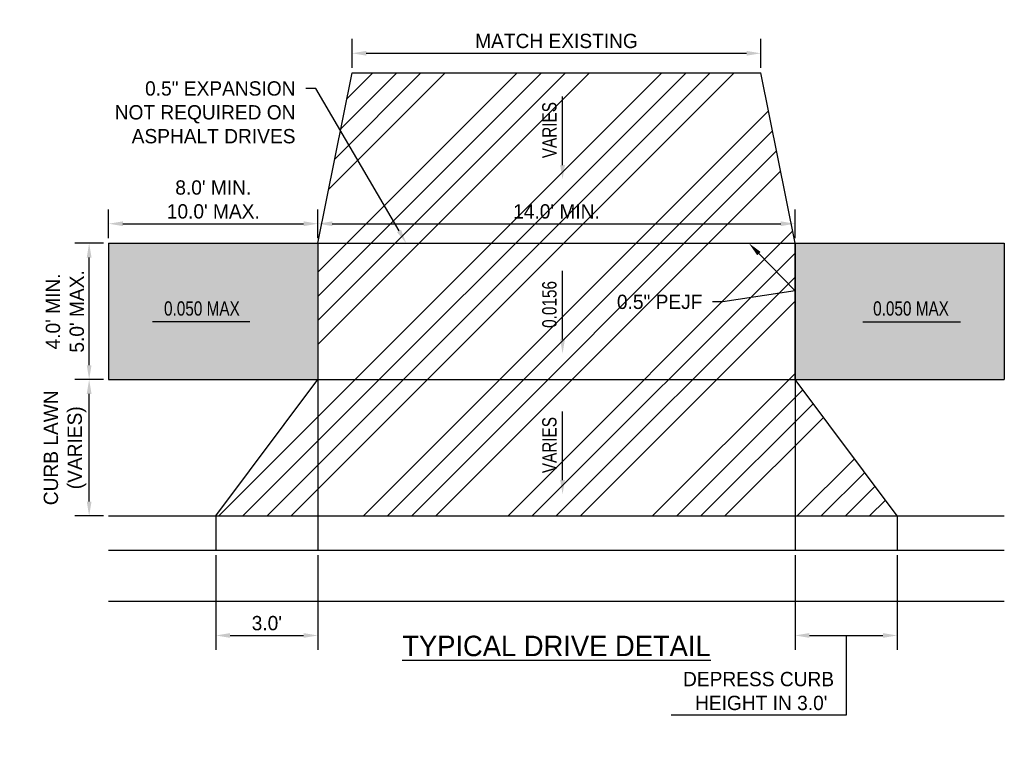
# Model space of a CAD drawing. Header units: feet. Extents: x -305 to -35, y 119 to 303.
# Tile 12 of 12: x -64 to -35, y 215 to 237. Entities that reach past the tile are written whole.
import ezdxf
from ezdxf import colors
from ezdxf.entities.mleader import LeaderData, LeaderLine
from ezdxf.math import Vec2, Vec3

# ---------------------------------------------------------------- set-up
doc = ezdxf.new("R2010")
doc.units = ezdxf.units.FT
doc.header["$MEASUREMENT"] = 0
for name, color, linetype in [('RD_P_Text', 1, 'Continuous'), ('SC_Shading1', 247, 'Continuous'), ('SC_Shading2', 255, 'Continuous')]:
    doc.layers.add(name, color=color, linetype=linetype)
doc.styles.add('Slanted-Normal', font='font31.shx', dxfattribs={"height": 0.1})
doc.styles.get("Standard").update_dxf_attribs({"font": 'font31.shx'})
doc.dimstyles.new('COEC', dxfattribs={"dimscale": 13.9, "dimtxt": 0.18, "dimasz": 0.18, "dimexe": 0.18, "dimexo": 0.0625, "dimgap": 0.09, "dimtad": 1, "dimzin": 0, "dimdsep": 46, "dimtxsty": 'Standard', "dimcen": 0.09, "dimclrd": 256, "dimclre": 256, "dimclrt": 256, "dimaunit": 1, "dimadec": 4, "dimazin": 0, "dimtfac": 1, "dimtofl": 0, "dimtmove": 0, "dimatfit": 3, "dimfxl": 1, "dimtolj": 1, "dimtzin": 0, "dimlwd": -1, "dimlwe": -1, "dimarcsym": 0})

# ---------------------------------------------------------------- blocks, each defined once
blk = doc.blocks.new('*D1167')
at = {"layer": 'Defpoints', "color": 0, "transparency": 16777216}
for p in [(-42.012, 235.669), (-54.012, 235.096), (-42.012, 235.096)]:
    blk.add_point(p, dxfattribs=at)
at = {"layer": 'RD_P_Text', "transparency": 16777216}
for p, q in [((-54.012, 235.246), (-54.012, 236.089)), ((-42.012, 235.246), (-42.012, 236.089)), ((-53.592, 235.669), (-42.432, 235.669))]:
    blk.add_line(p, q, dxfattribs=at)
for points in [[(-53.592, 235.739), (-53.592, 235.599), (-54.012, 235.669)], [(-42.432, 235.739), (-42.432, 235.599), (-42.012, 235.669)]]:
    blk.add_solid(points, dxfattribs=at)
at = {"layer": 'RD_P_Text', "transparency": 16777216, "insert": (-48.012, 236.029), "char_height": 0.42, "attachment_point": 5}
blk.add_mtext('\\A1;MATCH EXISTING', dxfattribs=at)
blk = doc.blocks.new('*D1168')
at = {"layer": 'Defpoints', "color": 0, "transparency": 16777216}
for p in [(-61.726, 230.096), (-61.154, 230.096), (-61.154, 226.096)]:
    blk.add_point(p, dxfattribs=at)
at = {"layer": 'RD_P_Text', "transparency": 16777216}
for p, q in [((-61.304, 230.096), (-62.146, 230.096)), ((-61.726, 226.516), (-61.726, 229.676)), ((-61.304, 226.096), (-62.146, 226.096))]:
    blk.add_line(p, q, dxfattribs=at)
for points in [[(-61.796, 229.676), (-61.656, 229.676), (-61.726, 230.096)], [(-61.796, 226.516), (-61.656, 226.516), (-61.726, 226.096)]]:
    blk.add_solid(points, dxfattribs=at)
at = {"layer": 'RD_P_Text', "transparency": 16777216, "insert": (-62.436, 228.096), "char_height": 0.42, "attachment_point": 5, "rotation": 90}
blk.add_mtext("\\A1;4.0' MIN.\\P5.0' MAX.", dxfattribs=at)
blk = doc.blocks.new('*D1169')
at = {"layer": 'Defpoints', "color": 0, "transparency": 16777216}
for p in [(-55.012, 230.669), (-61.154, 230.096), (-55.012, 230.096)]:
    blk.add_point(p, dxfattribs=at)
at = {"layer": 'RD_P_Text', "transparency": 16777216}
for p, q in [((-61.154, 230.246), (-61.154, 231.089)), ((-55.012, 230.246), (-55.012, 231.089)), ((-60.734, 230.669), (-55.432, 230.669))]:
    blk.add_line(p, q, dxfattribs=at)
for points in [[(-60.734, 230.739), (-60.734, 230.599), (-61.154, 230.669)], [(-55.432, 230.739), (-55.432, 230.599), (-55.012, 230.669)]]:
    blk.add_solid(points, dxfattribs=at)
at = {"layer": 'RD_P_Text', "transparency": 16777216, "insert": (-58.083, 231.379), "char_height": 0.42, "attachment_point": 5}
blk.add_mtext("\\A1;8.0' MIN.\\P10.0' MAX.", dxfattribs=at)
blk = doc.blocks.new('*D1170')
at = {"layer": 'Defpoints', "color": 0, "transparency": 16777216}
for p in [(-41.012, 230.669), (-55.012, 230.096), (-41.012, 230.096)]:
    blk.add_point(p, dxfattribs=at)
at = {"layer": 'RD_P_Text', "transparency": 16777216}
for p, q in [((-55.012, 230.246), (-55.012, 231.089)), ((-41.012, 230.246), (-41.012, 231.089)), ((-54.592, 230.669), (-41.432, 230.669))]:
    blk.add_line(p, q, dxfattribs=at)
for points in [[(-54.592, 230.739), (-54.592, 230.599), (-55.012, 230.669)], [(-41.432, 230.739), (-41.432, 230.599), (-41.012, 230.669)]]:
    blk.add_solid(points, dxfattribs=at)
at = {"layer": 'RD_P_Text', "transparency": 16777216, "insert": (-48.012, 231.029), "char_height": 0.42, "attachment_point": 5}
blk.add_mtext("\\A1;14.0' MIN.", dxfattribs=at)
blk = doc.blocks.new('*D1171')
at = {"layer": 'Defpoints', "color": 0, "transparency": 16777216}
for p in [(-41.012, 221.096), (-38.012, 221.096), (-38.012, 218.59)]:
    blk.add_point(p, dxfattribs=at)
at = {"layer": 'RD_P_Text', "transparency": 16777216}
for p, q in [((-41.012, 220.946), (-41.012, 218.17)), ((-38.012, 220.946), (-38.012, 218.17)), ((-40.592, 218.59), (-38.432, 218.59)), ((-39.512, 218.59), (-39.514, 216.248)), ((-39.514, 216.248), (-44.65, 216.248))]:
    blk.add_line(p, q, dxfattribs=at)
for points in [[(-40.592, 218.66), (-40.592, 218.52), (-41.012, 218.59)], [(-38.432, 218.66), (-38.432, 218.52), (-38.012, 218.59)]]:
    blk.add_solid(points, dxfattribs=at)
at = {"layer": 'RD_P_Text', "transparency": 16777216, "insert": (-42.082, 216.958), "char_height": 0.42, "attachment_point": 5}
blk.add_mtext("\\A1;DEPRESS CURB\\P HEIGHT IN 3.0'", dxfattribs=at)
blk = doc.blocks.new('*D1172')
at = {"layer": 'Defpoints', "color": 0, "transparency": 16777216}
for p in [(-58.012, 221.096), (-55.012, 221.096), (-55.012, 218.59)]:
    blk.add_point(p, dxfattribs=at)
at = {"layer": 'RD_P_Text', "transparency": 16777216}
for p, q in [((-58.012, 220.946), (-58.012, 218.17)), ((-55.012, 220.946), (-55.012, 218.17)), ((-57.592, 218.59), (-55.432, 218.59))]:
    blk.add_line(p, q, dxfattribs=at)
for points in [[(-57.592, 218.66), (-57.592, 218.52), (-58.012, 218.59)], [(-55.432, 218.66), (-55.432, 218.52), (-55.012, 218.59)]]:
    blk.add_solid(points, dxfattribs=at)
at = {"layer": 'RD_P_Text', "transparency": 16777216, "insert": (-56.512, 218.95), "char_height": 0.42, "attachment_point": 5}
blk.add_mtext("\\A1;3.0'", dxfattribs=at)
blk = doc.blocks.new('*D1173')
at = {"layer": 'Defpoints', "color": 0, "transparency": 16777216}
for p in [(-61.726, 226.096), (-61.154, 226.096), (-61.154, 222.096)]:
    blk.add_point(p, dxfattribs=at)
at = {"layer": 'RD_P_Text', "transparency": 16777216}
for p, q in [((-61.304, 226.096), (-62.146, 226.096)), ((-61.726, 222.516), (-61.726, 225.676)), ((-61.304, 222.096), (-62.146, 222.096))]:
    blk.add_line(p, q, dxfattribs=at)
for points in [[(-61.796, 225.676), (-61.656, 225.676), (-61.726, 226.096)], [(-61.796, 222.516), (-61.656, 222.516), (-61.726, 222.096)]]:
    blk.add_solid(points, dxfattribs=at)
at = {"layer": 'RD_P_Text', "transparency": 16777216, "insert": (-62.436, 224.096), "char_height": 0.42, "attachment_point": 5, "rotation": 90}
blk.add_mtext('\\A1;CURB LAWN\\P(VARIES)', dxfattribs=at)

msp = doc.modelspace()

# ---------------------------------------------------------------- hatches: boundary and pattern name
at = {"layer": 'SC_Shading1'}
h = msp.add_hatch(dxfattribs=at)
h.set_pattern_fill('ANSI34', color=256, scale=4)
h.paths.add_polyline_path([(-41.012, 230.096), (-41.012, 226.096), (-38.012, 222.096), (-58.012, 222.096), (-55.012, 226.096), (-55.012, 230.096), (-54.012, 235.096), (-42.012, 235.096)])
at = {"layer": 'SC_Shading2'}
h = msp.add_hatch(color=256, dxfattribs=at)
h.dxf.hatch_style = 1
h.paths.add_polyline_path([(-61.154, 230.096), (-55.012, 230.096), (-55.012, 226.096), (-61.154, 226.096)])
h = msp.add_hatch(color=256, dxfattribs=at)
h.dxf.hatch_style = 1
h.paths.add_polyline_path([(-41.012, 230.096), (-34.871, 230.096), (-34.871, 226.096), (-41.012, 226.096)])

# ---------------------------------------------------------------- linework, layer by layer
at = {"layer": 'RD_P_Text', "flags": 128}
for points in [[(-55.012, 230.096), (-54.012, 235.096)], [(-54.012, 235.096), (-42.012, 235.096)], [(-41.012, 230.096), (-42.012, 235.096)], [(-61.154, 230.096), (-34.871, 230.096)], [(-61.154, 230.096), (-61.154, 226.096)], [(-55.012, 230.096), (-55.012, 221.096)], [(-41.012, 230.096), (-41.012, 221.096)], [(-34.871, 230.096), (-34.871, 226.096)], [(-61.154, 226.096), (-34.871, 226.096)], [(-58.012, 222.096), (-55.012, 226.096)], [(-38.012, 222.096), (-41.012, 226.096)], [(-61.154, 222.096), (-34.871, 222.096)], [(-58.012, 222.096), (-58.012, 221.096)], [(-38.012, 222.096), (-38.012, 221.096)], [(-61.154, 221.096), (-34.871, 221.096)], [(-61.154, 219.596), (-34.871, 219.596)]]:
    msp.add_lwpolyline(points, dxfattribs=at)
at = {"layer": 'RD_P_Text', "linetype": 'ByBlock', "lineweight": -2}
for points in [[(-47.834, 232.389), (-47.834, 234.402)], [(-47.834, 227.275), (-47.834, 229.288)], [(-57.007, 227.796), (-59.868, 227.796)], [(-39.018, 227.796), (-36.157, 227.796)], [(-47.834, 223.148), (-47.834, 225.162)]]:
    msp.add_lwpolyline(points, dxfattribs=at)
at = {"layer": 'RD_P_Text', "const_width": 0.04, "flags": 128}
msp.add_lwpolyline([(-55.012, 226.096), (-55.012, 230.096), (-41.012, 230.096), (-41.012, 226.096)], dxfattribs=at)
at = {"layer": 'RD_P_Text'}
for points in [[(-47.904, 232.389), (-47.834, 231.969), (-47.764, 232.389)], [(-57.007, 227.866), (-56.587, 227.796), (-57.007, 227.726)], [(-39.018, 227.866), (-39.438, 227.796), (-39.018, 227.726)], [(-47.904, 227.275), (-47.834, 226.855), (-47.764, 227.275)], [(-47.904, 223.148), (-47.834, 222.728), (-47.764, 223.148)]]:
    msp.add_solid(points, dxfattribs=at)

# ---------------------------------------------------------------- texts
at = {"layer": 'RD_P_Text', "char_height": 0.42, "attachment_point": 5, "rotation": 90}
for s, insert in [('{\\W0.8;VARIES}', (-48.218, 233.415)), ('{\\W0.8;0.0156}', (-48.218, 228.301)), ('{\\W0.8;VARIES}', (-48.218, 224.175))]:
    msp.add_mtext_dynamic_manual_height_columns(s, width=19.10731, gutter_width=10, heights=[0], dxfattribs=dict(at, insert=insert))
at = {"layer": 'RD_P_Text', "attachment_point": 5}
for s, width, insert, char_height in [('{\\W0.8;0.050 MAX}', 19.10731, (-58.417, 228.18), 0.42), ('{\\W0.8;0.050 MAX}', 19.10731, (-37.608, 228.18), 0.42), ('\\A1;{\\LTYPICAL DRIVE DETAIL}', 38.32972, (-48.012, 218.279), 0.6)]:
    msp.add_mtext_dynamic_manual_height_columns(s, width=width, gutter_width=10, heights=[0], dxfattribs=dict(at, insert=insert, char_height=char_height))

# ---------------------------------------------------------------- dimensions: what is measured, and where the dimension line sits
at = {"layer": 'RD_P_Text'}
for base, p1, p2, text, override, picture, middle in [((-42.012, 235.669), (-54.012, 235.096), (-42.012, 235.096), 'MATCH EXISTING', {"dimscale": 3, "dimtxt": 0.14, "dimasz": 0.14, "dimexe": 0.14, "dimexo": 0.05, "dimgap": 0.05, "dimtmove": 1}, '*D1167', (-48.012, 236.029)), ((-55.012, 230.669), (-61.154, 230.096), (-55.012, 230.096), "8.0' MIN.\\P10.0' MAX.", {"dimscale": 3, "dimtxt": 0.14, "dimasz": 0.14, "dimexe": 0.14, "dimexo": 0.05, "dimgap": 0.05, "dimtmove": 1}, '*D1169', (-58.083, 231.379)), ((-41.012, 230.669), (-55.012, 230.096), (-41.012, 230.096), "14.0' MIN.", {"dimscale": 3, "dimtxt": 0.14, "dimasz": 0.14, "dimexe": 0.14, "dimexo": 0.05, "dimgap": 0.05, "dimtmove": 1}, '*D1170', (-48.012, 231.029)), ((-55.012, 218.59), (-58.012, 221.096), (-55.012, 221.096), "3.0'", {"dimscale": 3, "dimtxt": 0.14, "dimasz": 0.14, "dimexe": 0.14, "dimexo": 0.05, "dimgap": 0.05}, '*D1172', (-56.512, 218.95))]:
    dim = msp.add_linear_dim(base=base, p1=p1, p2=p2, text=text, dimstyle='COEC', override=override, dxfattribs=at)
    dim.commit()
    dim.dimension.update_dxf_attribs({"geometry": picture, "text_midpoint": middle})
for base, p1, p2, text, picture, middle in [((-61.726, 230.096), (-61.154, 226.096), (-61.154, 230.096), "4.0' MIN.\\P5.0' MAX.", '*D1168', (-62.436, 228.096)), ((-61.726, 226.096), (-61.154, 222.096), (-61.154, 226.096), 'CURB LAWN\\P(VARIES)', '*D1173', (-62.436, 224.096))]:
    dim = msp.add_linear_dim(base=base, p1=p1, p2=p2, angle=90, text=text, dimstyle='COEC', override={"dimscale": 3, "dimtxt": 0.14, "dimasz": 0.14, "dimexe": 0.14, "dimexo": 0.05, "dimgap": 0.05, "dimtmove": 1}, dxfattribs=at)
    dim.commit()
    dim.dimension.update_dxf_attribs({"geometry": picture, "text_midpoint": middle})
dim = msp.add_linear_dim(base=(-38.012, 218.59), p1=(-41.012, 221.096), p2=(-38.012, 221.096), text="DEPRESS CURB\\P HEIGHT IN 3.0'", dimstyle='COEC', override={"dimscale": 3, "dimtxt": 0.14, "dimasz": 0.14, "dimexe": 0.14, "dimexo": 0.05, "dimgap": 0.05, "dimtmove": 1}, dxfattribs=at)
dim.commit()
dim.dimension.update_dxf_attribs({"geometry": '*D1171', "text_midpoint": (-39.664, 216.248), "dimtype": 160})

# ---------------------------------------------------------------- leaders
ml = msp.add_multileader_mtext('Standard', dxfattribs=at)
ml.set_content('0.5" EXPANSION\\PNOT REQUIRED ON\\PASPHALT DRIVES', color=256, style='Slanted-Normal')
ml.set_leader_properties()
ml.build(insert=Vec2(0, 0))
ml.multileader.update_dxf_attribs({"dogleg_length": 0.1, "arrow_head_size": 0.42, "scale": 3})
ctx = ml.context
ctx.base_point, ctx.scale, ctx.char_height, ctx.arrow_head_size, ctx.landing_gap_size, ctx.plane_origin = Vec3(-61.574, 234.638), 3, 0.42, 0.42, 0.3, Vec3(-59.944, 233.297)
ctx.text_align_type = 2
notes = []
notes.append((ctx, [(0, (1, 1, 0), (-55.071, 234.638), (-1, 0), 0.3, [(1, [(-52.421, 230.096)], 0, [])])]))
ctx.mtext.insert, ctx.mtext.alignment, ctx.mtext.flow_direction = Vec3(-55.671, 234.848), 3, 5
ml = msp.add_multileader_mtext('Standard', dxfattribs=at)
ml.set_content('0.5" PEJF', color=256, style='Slanted-Normal')
ml.set_leader_properties()
ml.build(insert=Vec2(0, 0))
ml.multileader.update_dxf_attribs({"dogleg_length": 0.1, "arrow_head_size": 0.42, "scale": 3})
ctx = ml.context
ctx.base_point, ctx.scale, ctx.char_height, ctx.arrow_head_size, ctx.landing_gap_size, ctx.plane_origin = Vec3(-47.013, 228.378), 3, 0.42, 0.42, 0.3, Vec3(-47.648, 227.758)
ctx.text_align_type = 2
notes.append((ctx, [(0, (1, 1, 0), (-43.129, 228.378), (-1, 0), 0.3, [(2, [(-42.365, 230.096), (-41.012, 228.702), (-43.129, 228.378)], 0, [])])]))
ctx.mtext.insert, ctx.mtext.alignment, ctx.mtext.flow_direction = Vec3(-43.729, 228.588), 3, 5
for ctx, leaders in notes:
    for number, flags, end, landing, length, lines in leaders:
        leader = LeaderData()
        leader.index, (leader.has_last_leader_line, leader.has_dogleg_vector, leader.attachment_direction) = number, flags
        leader.last_leader_point, leader.dogleg_vector, leader.dogleg_length = Vec3(end), Vec3(landing), length
        for number, points, colour, breaks in lines:
            line = LeaderLine()
            line.index, line.vertices, line.color, line.breaks = number, Vec3.list(points), colors.encode_raw_color(colour), breaks
            leader.lines.append(line)
        ctx.leaders.append(leader)

doc.saveas('drawing.dxf')
